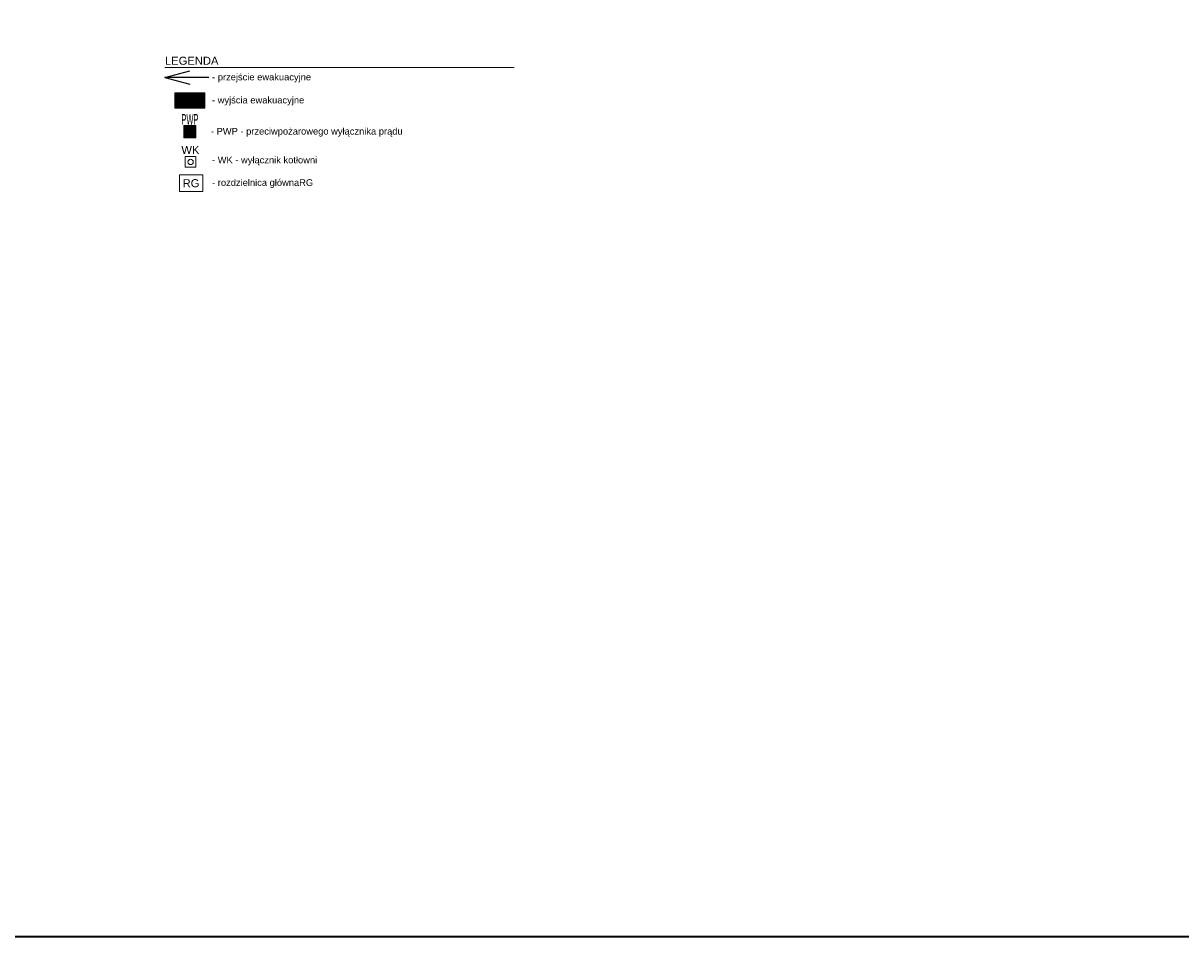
# Model space of a CAD drawing. Header units: millimetres. Extents: x 2016045 to 2079203, y -1576958 to -1542749.
# Tile 107 of 109: x 2044893 to 2066573, y -1576958 to -1559853. Entities that reach past the tile are written whole.
import ezdxf

# ---------------------------------------------------------------- set-up
doc = ezdxf.new("R2010")
doc.units = ezdxf.units.MM
doc.header["$MEASUREMENT"] = 0
for name, color, linetype, lineweight in [('Budowlane - Opisy_Nr_pióra__7', 7, 'Continuous', 13), ('EWAKUACJA_Nr_pióra__1', 7, 'Continuous', 0), ('Linie PT_Nr_pióra__1', 7, 'Continuous', 0), ('MAPA SKAN_Nr_pióra__16', 1, 'Continuous', 5), ('MAPA SKAN_Nr_pióra__7', 7, 'Continuous', 13), ('Opis PT_Nr_pióra__1', 7, 'Continuous', 0), ('p.poz._Nr_pióra__1', 7, 'Continuous', 0), ('p.poz._Nr_pióra__16', 1, 'Continuous', 5), ('p.poz._Nr_pióra__91', 255, 'Continuous', 5)]:
    doc.layers.add(name, color=color, linetype=linetype, lineweight=lineweight)
doc.layers.add('EWAKUACJA', color=7, linetype='Continuous')
for name, color, linetype, lineweight, true_color in [('EWAKUACJA_Nr_pióra__105', 7, 'Continuous', 25, 0xa40f02), ('Linie PT_Nr_pióra__3', 7, 'Continuous', 35, 0x008200), ('p.poz._Nr_pióra__153', 7, 'Continuous', 20, 0x006200)]:
    doc.layers.add(name, color=color, linetype=linetype, lineweight=lineweight, true_color=true_color)
doc.styles.add('GENERATED_STYLE_1', font='arial.ttf')

# ---------------------------------------------------------------- blocks, each defined once
blk = doc.blocks.new('Linia_15', base_point=(2048372, -1560871))
at = {"layer": 'EWAKUACJA_Nr_pióra__105', "linetype": 'Continuous'}
for p, q in [((2047549, -1560871), (2048015, -1560746)), ((2048372, -1560871), (2047549, -1560871)), ((2047549, -1560871), (2048015, -1560996))]:
    blk.add_line(p, q, dxfattribs=at)

msp = doc.modelspace()

# ---------------------------------------------------------------- hatches: boundary and pattern name
at = {"layer": 'p.poz._Nr_pióra__153', "linetype": 'Continuous'}
for points in [[(2047801.2, -1561258.5), (2047874.9, -1561184.8), (2047948.6, -1561258.5), (2047948.6, -1561296.4), (2047888.3, -1561236.1), (2047888.3, -1561302), (2048008.9, -1561302), (2048008.9, -1561168), (2047740.9, -1561168), (2047740.9, -1561302), (2047861.5, -1561302), (2047861.5, -1561236.1), (2047801.2, -1561296.4)], [(2047861.5, -1561419.3), (2047861.5, -1561302), (2047740.9, -1561302), (2047740.9, -1561436), (2048008.9, -1561436), (2048008.9, -1561302), (2047888.3, -1561302), (2047888.3, -1561419.3)], [(2048079.3, -1561194.8), (2048226.7, -1561194.8), (2048226.7, -1561302), (2048287, -1561302), (2048287, -1561168), (2048019, -1561168), (2048019, -1561302), (2048118.4, -1561302), (2048127.6, -1561276.6), (2048143.2, -1561302), (2048187.4, -1561302), (2048168.8, -1561277.8), (2048158.2, -1561252.5), (2048183.1, -1561252.5), (2048202.6, -1561287.1), (2048218.3, -1561277), (2048196.1, -1561234.9), (2048143.1, -1561232.6, 2.3271835), (2048112.1, -1561249.8), (2048101.4, -1561286.4), (2048079.3, -1561286.4)]]:
    msp.add_hatch(color=256, dxfattribs=at).paths.add_polyline_path(points)
h = msp.add_hatch(color=256, dxfattribs=at)
h.paths.add_polyline_path([(2048287, -1561302), (2048226.7, -1561302), (2048226.7, -1561350), (2048192.7, -1561350), (2048192.7, -1561309.1), (2048187.4, -1561302), (2048143.2, -1561302), (2048147.2, -1561308.6), (2048141.6, -1561318.2), (2048122.7, -1561346.2), (2048106.7, -1561369.1), (2048133.8, -1561409.2), (2048079.3, -1561409.2), (2048079.3, -1561306.4), (2048116.8, -1561306.4), (2048118.4, -1561302), (2048019, -1561302), (2048019, -1561436), (2048287, -1561436)])
h.paths.add_polyline_path([(2048166.5, -1561327.2), (2048166.5, -1561370.4), (2048216.7, -1561370.4), (2048216.7, -1561399.5), (2048226.7, -1561399.5), (2048226.7, -1561409.2), (2048158.7, -1561409.2), (2048131.9, -1561371.5), (2048150.5, -1561343.7)], flags=0)
at = {"layer": 'p.poz._Nr_pióra__16', "linetype": 'Continuous'}
msp.add_hatch(color=256, dxfattribs=at).paths.add_polyline_path([(2047899.5, -1561771.2), (2048128.4, -1561771.2), (2048128.4, -1562000.1), (2047899.5, -1562000.1)])
at = {"layer": 'p.poz._Nr_pióra__91', "linetype": 'Continuous'}
h = msp.add_hatch(color=256, dxfattribs=at)
h.paths.add_polyline_path([(2048297, -1561158), (2047730.9, -1561158), (2047730.9, -1561446.1), (2048297, -1561446.1)])
h.paths.add_polyline_path([(2048287, -1561168), (2048287, -1561436), (2048019, -1561436), (2048019, -1561168)], flags=0)
h.paths.add_polyline_path([(2047740.9, -1561436), (2047740.9, -1561168), (2048008.9, -1561168), (2048008.9, -1561436)], flags=0)
for points in [[(2047888.3, -1561302), (2047888.3, -1561236.1), (2047948.6, -1561296.4), (2047948.6, -1561258.5), (2047874.9, -1561184.8), (2047801.2, -1561258.5), (2047801.2, -1561296.4), (2047861.5, -1561236.1), (2047861.5, -1561302)], [(2047888.3, -1561419.3), (2047888.3, -1561302), (2047861.5, -1561302), (2047861.5, -1561419.3)], [(2048226.7, -1561194.8), (2048079.3, -1561194.8), (2048079.3, -1561286.4), (2048101.4, -1561286.4), (2048112.1, -1561249.8, -2.3271835), (2048143.1, -1561232.6), (2048196.1, -1561234.9), (2048218.3, -1561277), (2048202.6, -1561287.1), (2048183.1, -1561252.5), (2048158.2, -1561252.5), (2048168.8, -1561277.8), (2048192.7, -1561309.1), (2048192.7, -1561350), (2048224, -1561350), (2048226.7, -1561350)], [(2048141.6, -1561318.2), (2048147.2, -1561308.6), (2048143.2, -1561302), (2048118.4, -1561302), (2048116.8, -1561306.4), (2048079.3, -1561306.4), (2048079.3, -1561409.2), (2048133.8, -1561409.2), (2048106.7, -1561369.1), (2048122.7, -1561346.2)], [(2048127.6, -1561276.6), (2048118.4, -1561302), (2048143.2, -1561302)], [(2048216.7, -1561370.4), (2048166.5, -1561370.4), (2048166.5, -1561327.2), (2048150.5, -1561343.7), (2048131.9, -1561371.5), (2048158.7, -1561409.2), (2048226.7, -1561409.2), (2048226.7, -1561399.5), (2048216.7, -1561399.5)]]:
    msp.add_hatch(color=256, dxfattribs=at).paths.add_polyline_path(points)

# ---------------------------------------------------------------- linework, layer by layer
at = {"layer": 'EWAKUACJA_Nr_pióra__1', "linetype": 'Continuous', "flags": 128}
msp.add_lwpolyline([(2047820.5, -1562692.8), (2048256.6, -1562692.8), (2048256.6, -1563004.4), (2047820.5, -1563004.4)], close=True, dxfattribs=at)
at = {"layer": 'Linie PT_Nr_pióra__1', "linetype": 'Continuous'}
msp.add_line((2047548.9, -1560682.9), (2054087.4, -1560682.9), dxfattribs=at)
at = {"layer": 'Linie PT_Nr_pióra__3', "linetype": 'Continuous', "flags": 128}
msp.add_lwpolyline([(2016044.8, -1542749.1), (2079202.5, -1542749.1), (2079202.5, -1576957.7), (2016044.8, -1576957.7)], close=True, dxfattribs=at)
at = {"layer": 'MAPA SKAN_Nr_pióra__16', "linetype": 'Continuous'}
for p, q in [((2047928.4, -1562552.3), (2047928.4, -1562352.3)), ((2047928.4, -1562352.3), (2048128.4, -1562352.3)), ((2048128.4, -1562352.3), (2048128.4, -1562552.3)), ((2048128.4, -1562552.3), (2047928.4, -1562552.3))]:
    msp.add_line(p, q, dxfattribs=at)
msp.add_circle((2048028.4, -1562452.3), 50, dxfattribs=at)
at = {"layer": 'p.poz._Nr_pióra__1', "linetype": 'Continuous'}
for p, q in [((2047730.9, -1561158), (2047730.9, -1561446.1)), ((2047730.9, -1561158), (2048297, -1561158)), ((2048297, -1561158), (2048297, -1561446.1)), ((2047740.9, -1561168), (2047740.9, -1561436)), ((2047740.9, -1561168), (2048008.9, -1561168)), ((2047801.2, -1561258.5), (2047874.9, -1561184.8)), ((2047801.2, -1561296.4), (2047861.5, -1561236.1)), ((2047801.2, -1561296.4), (2047801.2, -1561258.5)), ((2047861.5, -1561419.3), (2047861.5, -1561236.1)), ((2047948.6, -1561258.5), (2047874.9, -1561184.8)), ((2047948.6, -1561296.4), (2047888.3, -1561236.1)), ((2047888.3, -1561419.3), (2047888.3, -1561236.1)), ((2047948.6, -1561296.4), (2047948.6, -1561258.5)), ((2048008.9, -1561168), (2048008.9, -1561436)), ((2048019, -1561168), (2048019, -1561436)), ((2048019, -1561168), (2048287, -1561168)), ((2048079.3, -1561194.8), (2048079.3, -1561286.4)), ((2048079.3, -1561194.8), (2048226.7, -1561194.8)), ((2048079.3, -1561306.4), (2048079.3, -1561409.2)), ((2048287, -1561168), (2048287, -1561436)), ((2047730.9, -1561446.1), (2048297, -1561446.1)), ((2047740.9, -1561436), (2048008.9, -1561436)), ((2047861.5, -1561419.3), (2047888.3, -1561419.3)), ((2048019, -1561436), (2048287, -1561436)), ((2048079.3, -1561409.2), (2048133.8, -1561409.2))]:
    msp.add_line(p, q, dxfattribs=at)
at = {"layer": 'p.poz._Nr_pióra__1', "linetype": 'Continuous', "flags": 128}
for points in [[(2048079.3, -1561286.4), (2048101.4, -1561286.4), (2048112.1, -1561249.8)], [(2048133.8, -1561409.2), (2048106.7, -1561369.1), (2048122.7, -1561346.2), (2048141.6, -1561318.2), (2048147.2, -1561308.6), (2048127.6, -1561276.6), (2048116.8, -1561306.4), (2048079.3, -1561306.4)], [(2048158.7, -1561409.2), (2048131.9, -1561371.5), (2048150.5, -1561343.7), (2048166.5, -1561327.2), (2048166.5, -1561370.4), (2048216.7, -1561370.4), (2048216.7, -1561399.5), (2048226.7, -1561399.5)], [(2048226.7, -1561350), (2048192.7, -1561350), (2048192.7, -1561309.1), (2048168.8, -1561277.8), (2048158.2, -1561252.5), (2048183.1, -1561252.5), (2048202.6, -1561287.1), (2048218.3, -1561277), (2048196.1, -1561234.9), (2048143.1, -1561232.6)]]:
    msp.add_lwpolyline(points, dxfattribs=at)
msp.add_lwpolyline([(2047899.5, -1561771.2), (2048128.4, -1561771.2), (2048128.4, -1562000.1), (2047899.5, -1562000.1)], close=True, dxfattribs=at)
at = {"layer": 'p.poz._Nr_pióra__1', "linetype": 'Continuous'}
msp.add_arc((2048119.5, -1561226.5), 24.4, 345.43915, 252.4256, dxfattribs=at)

# ---------------------------------------------------------------- block references
at = {"layer": 'EWAKUACJA', "color": 14, "linetype": 'Continuous', "lineweight": 25, "true_color": 0xa40f02}
msp.add_blockref('Linia_15', (2048372, -1560871), dxfattribs=at)

# ---------------------------------------------------------------- texts
at = {"layer": 'Budowlane - Opisy_Nr_pióra__7', "linetype": 'Continuous', "insert": (2047548.9, -1560633.9), "char_height": 150, "attachment_point": 7, "style": 'GENERATED_STYLE_1'}
msp.add_mtext('\\A1;{\\fArial|b0|i0|c238|p38;LEGENDA}', dxfattribs=at)
at = {"layer": 'MAPA SKAN_Nr_pióra__7', "linetype": 'Continuous', "char_height": 150, "attachment_point": 9, "style": 'GENERATED_STYLE_1'}
for s, insert in [('\\A1;{\\fArial|b0|i0|c238|p38;WK}', (2048194.2, -1562302.8)), ('\\A1;{\\fArial|b0|i0|c238|p38;RG}', (2048194.2, -1562926.4))]:
    msp.add_mtext(s, dxfattribs=dict(at, insert=insert))
at = {"layer": 'Opis PT_Nr_pióra__1', "linetype": 'Continuous', "char_height": 125, "attachment_point": 8, "style": 'GENERATED_STYLE_1'}
for s, insert in [('\\A1;{\\fArial|b0|i0|c238|p38;- przejście ewakuacyjne}', (2049358.2, -1560962.3)), ('\\A1;{\\fArial|b0|i0|c238|p38;- wyjścia ewakuacyjne}', (2049293.7, -1561393.4)), ('\\A1;{\\fArial|b0|i0|c238|p38;- PWP - przeciwpożarowego wyłącznika prądu}', (2050204.5, -1561977)), ('\\A1;{\\fArial|b0|i0|c238|p38;- WK - wyłącznik kotłowni}', (2049414.8, -1562514.7)), ('\\A1;{\\fArial|b0|i0|c238|p38;- rozdzielnica głównaRG}', (2049378.2, -1562937.6))]:
    msp.add_mtext(s, dxfattribs=dict(at, insert=insert))
at = {"layer": 'p.poz._Nr_pióra__16', "linetype": 'Continuous', "insert": (2047857.6, -1561755.5), "char_height": 200, "attachment_point": 7, "style": 'GENERATED_STYLE_1'}
msp.add_mtext('\\A1;{\\W0.500000x;\\fArial|b0|i0|c238|p38;PWP}', dxfattribs=at)

doc.saveas('drawing.dxf')
